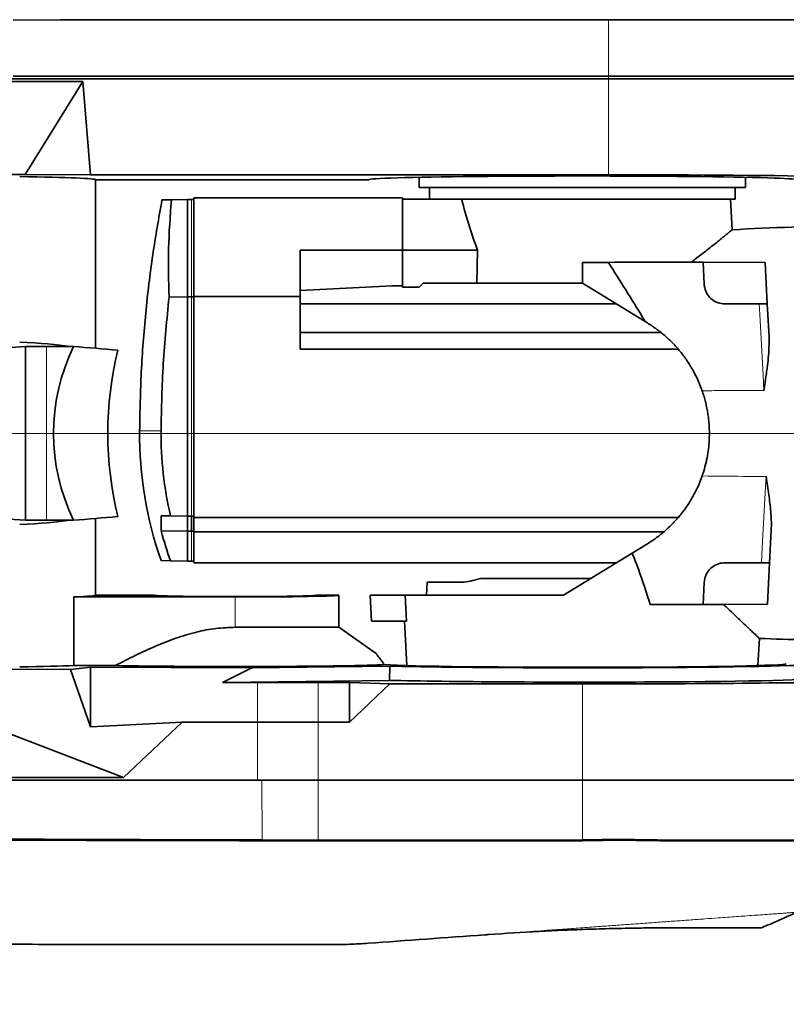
# Model space of a CAD drawing. Header units: millimetres. Extents: x 0 to 14900, y 0 to 10500.
# Tile 44 of 50: x 12322 to 12618, y 5513 to 5894. Entities that reach past the tile are written whole.
import ezdxf

# ---------------------------------------------------------------- set-up
doc = ezdxf.new("R2010")
doc.units = ezdxf.units.MM
doc.header["$LTSCALE"] = 25
doc.styles.add('SLDTEXTSTYLE0', font='TXT', dxfattribs={"width": 0.605})
doc.dimstyles.new('SLDDIMSTYLE2', dxfattribs={"dimtxt": 87.5, "dimasz": 87.5, "dimexe": 0, "dimexo": 0.0625, "dimgap": 21.875, "dimtad": 1, "dimdec": 4, "dimlfac": 25, "dimzin": 12, "dimdsep": 46, "dimtxsty": 'SLDTEXTSTYLE0', "dimsah": 1, "dimcen": 0.09, "dimadec": 1, "dimazin": 3, "dimtfac": 1, "dimtofl": 0, "dimtmove": 0, "dimatfit": 3, "dimfxl": 1, "dimfrac": 2, "dimtolj": 1, "dimtzin": 12, "dimarcsym": 0})

# ---------------------------------------------------------------- blocks, each defined once
blk = doc.blocks.new('_D_6')
at = {"color": 7, "linetype": 'Continuous', "lineweight": 0}
for p, q in [((7972.55, 6237.04), (7775.38, 6271.81)), ((12131.86, 5733.81), (13924.74, 5733.81))]:
    blk.add_line(p, q, dxfattribs=at)
at = {"color": 7, "linetype": 'Continuous', "lineweight": 18}
blk.add_arc((10826.53, 5733.81), 3060.71, 0, 170, dxfattribs=at)
for points in [[(7812.31, 6265.3), (7841.01, 6348.9), (7816.46, 6353.59)], [(13887.24, 5733.81), (13898.49, 5821.48), (13873.49, 5821.12)]]:
    blk.add_solid(points, dxfattribs=at)
at = {"color": 7, "linetype": 'Continuous', "lineweight": 18, "insert": (10991.66, 8905.45), "char_height": 87.5, "attachment_point": 1, "rotation": 354.776, "style": 'SLDTEXTSTYLE0'}
blk.add_mtext('170°', dxfattribs=at)
blk = doc.blocks.new('_D_7')
at = {"color": 7, "linetype": 'Continuous', "lineweight": 0}
for p, q in [((12131.86, 5733.81), (13924.74, 5733.81)), ((7972.55, 5230.58), (7775.38, 5195.81))]:
    blk.add_line(p, q, dxfattribs=at)
at = {"color": 7, "linetype": 'Continuous', "lineweight": 18}
blk.add_arc((10826.53, 5733.81), 3060.71, 190, 0, dxfattribs=at)
for points in [[(13887.24, 5733.81), (13873.49, 5646.5), (13898.49, 5646.14)], [(7812.31, 5202.32), (7816.46, 5114.03), (7841.01, 5118.72)]]:
    blk.add_solid(points, dxfattribs=at)
at = {"color": 7, "linetype": 'Continuous', "lineweight": 18, "insert": (10959.6, 2786.27), "char_height": 87.5, "attachment_point": 1, "rotation": 5, "style": 'SLDTEXTSTYLE0'}
blk.add_mtext('170°', dxfattribs=at)

msp = doc.modelspace()

# ---------------------------------------------------------------- linework, layer by layer
at = {"color": 8, "linetype": 'Continuous', "lineweight": 18}
for p, q in [((12549.0253763, 5893.5166947), (12549.0253763, 5871.8100723)), ((12549.0253763, 5871.8100723), (12549.0253763, 5870.8100723)), ((12549.0253763, 5870.8100723), (12549.0253763, 5833.7301294)), ((12388.0253763, 5786.5055883), (12388.0253763, 5824.1338897)), ((12388.0253763, 5701.8362549), (12388.0253763, 5786.5055883)), ((12332.0777841, 5767.3763397), (12332.0777841, 5700.2438049)), ((12376.3174651, 5734.8100723), (12368.0287096, 5734.8100723)), ((12388.0253763, 5684.4862549), (12388.0253763, 5696.0564816)), ((12404.9253763, 5658.9148457), (12404.9253763, 5670.6118697)), ((12413.6147617, 5622.3100723), (12413.6147617, 5637.5626802)), ((12437.0253763, 5622.3100723), (12437.0253763, 5637.5273081)), ((12539.0253763, 5599.8100723), (12539.0253763, 5637.0060037)), ((12413.6147617, 5599.8100723), (12413.6147617, 5622.3100723)), ((12437.0253763, 5599.8100723), (12437.0253763, 5622.3100723)), ((12415.4089488, 5576.7324426), (12415.2088166, 5599.8100723)), ((12437.0253763, 5576.6905554), (12437.0253763, 5599.8100723)), ((12539.0253763, 5576.7304752), (12539.0253763, 5599.8100723)), ((12415.5013198, 5576.3246584), (12415.4063084, 5576.7324276)), ((12437.0253763, 5576.2952906), (12437.028898, 5576.6905247)), ((12539.0134942, 5576.7301192), (12539.0253763, 5576.3344535))]:
    msp.add_line(p, q, dxfattribs=at)
at = {"color": 7, "linetype": 'Continuous', "lineweight": 35}
for p, q in [((12549.0253763, 5870.8100723), (12313.7621041, 5870.8100723)), ((12313.7621041, 5869.8100723), (12346.0629562, 5869.8100723)), ((12549.0253763, 5871.8100723), (12319.2568776, 5871.8100723)), ((12323.9083538, 5833.8233041), (12346.0629562, 5869.8100723)), ((12346.0629562, 5869.8100723), (12349.0253763, 5833.7301294)), ((12658.9904555, 5871.8100723), (12549.0253763, 5871.8100723)), ((12659.0253763, 5870.8100723), (12549.0253763, 5870.8100723)), ((12294.7297245, 5833.8233041), (12323.9083538, 5833.8233041)), ((12349.0253763, 5833.7301294), (12323.9083538, 5833.8233041)), ((12549.0253763, 5833.7301294), (12349.0253763, 5833.7301294)), ((12351.0253763, 5766.6787193), (12351.0253763, 5831.8100723)), ((12351.0253763, 5831.8100723), (12456.5253763, 5831.8100723)), ((12476.0253763, 5832.7398311), (12476.0253763, 5828.8100723)), ((12602.0253763, 5828.8100723), (12602.0253763, 5832.7398311)), ((12602.0253763, 5828.8100723), (12476.0253763, 5828.8100723)), ((12480.0253763, 5828.8100723), (12480.0253763, 5824.3100723)), ((12598.0253763, 5824.3100723), (12598.0253763, 5828.8100723)), ((12380.2925163, 5824.0512773), (12386.5253763, 5824.1600723)), ((12386.5253763, 5786.5111536), (12386.5253763, 5824.1600723)), ((12386.5253763, 5824.1600723), (12388.0253763, 5824.1338897)), ((12389.0253763, 5824.1338897), (12388.0253763, 5824.1338897)), ((12389.0253763, 5786.6274472), (12389.0253763, 5824.8100723)), ((12469.5253763, 5824.8100723), (12389.0253763, 5824.8100723)), ((12469.5253763, 5804.5957413), (12469.5253763, 5824.8100723)), ((12490.1566872, 5824.3100723), (12469.5253763, 5824.3100723)), ((12598.0253763, 5824.3100723), (12490.1566872, 5824.3100723)), ((12596.8301644, 5812.4538006), (12596.2088035, 5824.3100723)), ((12430.0253763, 5804.5957413), (12430.0253763, 5786.6274472)), ((12469.5253763, 5804.5957413), (12430.0253763, 5804.5957413)), ((12498.5358032, 5804.6103907), (12469.5253763, 5804.6103907)), ((12469.5253763, 5801.3506407), (12469.5253763, 5804.5957413)), ((12498.5358032, 5804.6103907), (12498.2652108, 5791.8100723)), ((12469.5253763, 5790.3100723), (12469.5253763, 5801.3506407)), ((12539.0253763, 5791.8100723), (12539.099181, 5799.8106682)), ((12539.099181, 5799.8106682), (12549.0320856, 5799.8799406)), ((12586.03634, 5791.3913847), (12585.5878529, 5799.9490282)), ((12585.5878529, 5799.9490282), (12609.5650735, 5799.836582)), ((12609.5650735, 5799.836582), (12610.4049873, 5783.8100723)), ((12430.0253763, 5788.9495961), (12465.5253763, 5790.8100723)), ((12469.5253763, 5790.8100723), (12465.5253763, 5790.8100723)), ((12469.5253763, 5790.3100723), (12476.0253763, 5790.3100723)), ((12477.5253763, 5791.8100723), (12476.0253763, 5790.3100723)), ((12498.2652108, 5791.8100723), (12477.5253763, 5791.8100723)), ((12539.0253763, 5791.8100723), (12498.2652108, 5791.8100723)), ((12539.0253763, 5791.8100723), (12563.2583508, 5776.9876751)), ((12379.4116127, 5786.4847602), (12386.5253763, 5786.5111536)), ((12386.5253763, 5701.8100723), (12386.5253763, 5786.5111536)), ((12386.5253763, 5786.5111536), (12388.0253763, 5786.5055883)), ((12389.0253763, 5786.5055883), (12388.0253763, 5786.5055883)), ((12430.0253763, 5786.6274472), (12389.0253763, 5786.6274472)), ((12389.0253763, 5701.3100723), (12389.0253763, 5786.6274472)), ((12430.0253763, 5786.6274472), (12430.0253763, 5766.3100723)), ((12552.1044885, 5783.8100723), (12430.0253763, 5783.8100723)), ((12607.2994948, 5783.8100723), (12594.0253763, 5783.8100723)), ((12610.4049873, 5783.8100723), (12611.0691825, 5771.1364729)), ((12563.2583508, 5776.9876751), (12564.1149926, 5776.4636996)), ((12569.2379829, 5772.8100723), (12430.0253763, 5772.8100723)), ((12324.0270817, 5767.3763397), (12310.0862884, 5766.4672912)), ((12324.0270817, 5700.2438049), (12324.0270817, 5767.3763397)), ((12332.0777841, 5767.3763397), (12324.0270817, 5767.3763397)), ((12342.5270064, 5767.3763397), (12332.0777841, 5767.3763397)), ((12575.9644591, 5766.3100723), (12430.0253763, 5766.3100723)), ((12376.3663708, 5701.9873984), (12376.3663708, 5696.1266066)), ((12379.9704345, 5701.9244892), (12376.3663708, 5701.9873984)), ((12379.9704345, 5701.9244892), (12386.5253763, 5701.8100723)), ((12386.5253763, 5701.8100723), (12388.0253763, 5701.8362549)), ((12386.5253763, 5696.0443471), (12386.5253763, 5701.8100723)), ((12389.0253763, 5701.8362549), (12388.0253763, 5701.8362549)), ((12388.0253763, 5696.0564816), (12388.0253763, 5701.8362549)), ((12324.0270817, 5700.2438049), (12310.0862884, 5701.1528535)), ((12332.0777841, 5700.2438049), (12324.0270817, 5700.2438049)), ((12342.5270064, 5700.2438049), (12332.0777841, 5700.2438049)), ((12351.0253763, 5671.3100723), (12351.0253763, 5700.9414253)), ((12575.9642859, 5701.3100723), (12389.0253763, 5701.3100723)), ((12389.0253763, 5695.8133619), (12389.0253763, 5701.3100723)), ((12376.3663708, 5696.1266066), (12386.5253763, 5696.0443471)), ((12386.5253763, 5696.0443471), (12388.0253763, 5696.0564816)), ((12386.5253763, 5684.4600723), (12386.5253763, 5696.0443471)), ((12389.0253763, 5696.0564816), (12388.0253763, 5696.0564816)), ((12570.4916921, 5695.8133619), (12389.0253763, 5695.8133619)), ((12389.0253763, 5683.8100723), (12389.0253763, 5695.8133619)), ((12611.9346981, 5696.4827483), (12611.2705513, 5683.8100723)), ((12558.2208804, 5687.5512387), (12564.1149926, 5691.156445)), ((12558.2208804, 5687.5512387), (12531.6683757, 5671.3100723)), ((12379.9704345, 5684.5744892), (12376.3139152, 5684.638314)), ((12379.9704345, 5684.5744892), (12386.5253763, 5684.4600723)), ((12386.5253763, 5684.4600723), (12388.0253763, 5684.4862549)), ((12389.0253763, 5684.4862549), (12388.0253763, 5684.4862549)), ((12389.0253763, 5683.8100723), (12552.1044885, 5683.8100723)), ((12594.0253763, 5683.8100723), (12608.1683169, 5683.8100723)), ((12611.2705513, 5683.8100723), (12610.4309724, 5667.7899533)), ((12479.0515802, 5676.3100723), (12478.7895413, 5671.3100723)), ((12492.2214638, 5676.3100723), (12479.0515802, 5676.3100723)), ((12499.6111344, 5677.8100723), (12542.2951543, 5677.8100723)), ((12585.5878529, 5667.6711165), (12586.03634, 5676.22876)), ((12342.6768902, 5670.6118697), (12342.6768902, 5644.1118697)), ((12342.6768902, 5670.6118697), (12404.9253763, 5670.6118697)), ((12373.3894779, 5671.3100723), (12351.0253763, 5671.3100723)), ((12444.9253763, 5671.3100723), (12436.4612747, 5671.3100723)), ((12444.9253763, 5658.9148457), (12444.9253763, 5671.3100723)), ((12457.5494541, 5661.3100723), (12457.0253763, 5671.3100723)), ((12457.0253763, 5671.3100723), (12470.5749263, 5671.3100723)), ((12471.0295136, 5661.3100723), (12470.5749263, 5671.3100723)), ((12470.5749263, 5671.3100723), (12531.6683757, 5671.3100723)), ((12610.4309724, 5667.7899533), (12585.5878529, 5667.6711165)), ((12610.4309724, 5667.7899533), (12593.5522817, 5667.6946453)), ((12193.5157049, 5665.713621), (12361.8748398, 5600.8100723)), ((12457.5494541, 5661.3100723), (12471.0295136, 5661.3100723)), ((12470.3724051, 5661.3100723), (12471.2734388, 5644.1173263)), ((12404.9253763, 5658.9148457), (12444.9253763, 5658.9148457)), ((12459.3841876, 5648.790677), (12444.9253763, 5658.9148457)), ((12606.7773138, 5644.1173263), (12607.3290356, 5654.6448051)), ((12341.3683888, 5642.6323688), (12271.9502551, 5642.7067985)), ((12341.3683888, 5642.6323688), (12349.0253763, 5643.4543355)), ((12349.0253763, 5620.4861495), (12341.3683888, 5642.6323688)), ((12342.6768902, 5644.1118697), (12358.6846757, 5644.1118697)), ((12349.0253763, 5620.4861495), (12349.0253763, 5643.4543355)), ((12411.3638371, 5643.26463), (12349.0253763, 5643.4543355)), ((12411.3638371, 5643.26463), (12399.9764678, 5637.6041836)), ((12464.7098585, 5643.919093), (12411.3638371, 5643.26463)), ((12464.7098585, 5643.919093), (12464.4677892, 5638.3953802)), ((12399.9764678, 5637.6041836), (12464.4677892, 5638.3953802)), ((12399.9764678, 5637.6041836), (12413.6147617, 5637.5626802)), ((12437.0253763, 5637.5273081), (12449.0253763, 5637.5273081)), ((12449.0253763, 5637.5273081), (12464.6304014, 5637.0060037)), ((12449.0253763, 5622.3100723), (12449.0253763, 5637.5273081)), ((12449.0253763, 5622.3100723), (12464.6304014, 5637.0060037)), ((12464.6304014, 5637.0060037), (12539.0253763, 5637.0060037)), ((12349.0253763, 5620.4861495), (12384.4505084, 5622.3100723)), ((12384.4505084, 5622.3100723), (12361.8748398, 5600.8100723)), ((12384.4505084, 5622.3100723), (12413.6147617, 5622.3100723)), ((12437.0253763, 5622.3100723), (12449.0253763, 5622.3100723)), ((12361.8748398, 5600.8100723), (12197.6522672, 5600.8100723)), ((12413.6147617, 5599.8100723), (12197.6522672, 5599.8100723)), ((12437.0253763, 5599.8100723), (12413.6147617, 5599.8100723)), ((12539.0253763, 5599.8100723), (12437.0253763, 5599.8100723)), ((12671.0253763, 5599.8100723), (12539.0253763, 5599.8100723)), ((12415.4063084, 5576.7324276), (12415.4089488, 5576.7324426)), ((12437.0253763, 5576.6905554), (12437.028898, 5576.6905247)), ((12539.0134942, 5576.7301192), (12539.0253763, 5576.7304752)), ((12348.7053899, 5536.3100723), (12332.0059529, 5536.3100723)), ((12451.0253763, 5536.5215462), (12451.0253763, 5536.5226912))]:
    msp.add_line(p, q, dxfattribs=at)
at = {"color": 7, "linetype": 'Continuous', "lineweight": 35, "flags": 128}
msp.add_lwpolyline([(12549.0253763, 5893.5166947), (12392.2889751, 5893.5166947), (12355.7729263, 5893.5166947), (12337.5149019, 5893.5166947), (12319.2568776, 5893.5024031)], dxfattribs=at)
at = {"color": 8, "linetype": 'Continuous', "lineweight": 18, "flags": 128}
for points in [[(12609.0566066, 5750.4081127), (12608.7484258, 5756.2665006), (12607.5157158, 5779.6998028), (12607.2994948, 5783.8100723)], [(12608.1683169, 5683.8100723), (12608.4764952, 5689.6684133), (12609.7092215, 5713.1020263), (12609.9257019, 5717.2172283)]]:
    msp.add_lwpolyline(points, dxfattribs=at)
at = {"color": 7, "linetype": 'Continuous', "lineweight": 18}
msp.add_arc((10826.5253734, 5733.8100723), 2848, 190, 170, dxfattribs=at)
at = {"color": 7, "linetype": 'Continuous', "lineweight": 35}
for centre, radius, start, end in [((12643.0253763, 5013.8100723), 800, 90, 93.3124775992), ((12518.0253763, 5733.8100723), 150, 179.618025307, 199.136009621), ((12517.1661262, 5733.8100283), 140.8522113, 179.593199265, 193.083796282), ((12517.4656084, 5733.8089017), 146.0443433, 194.952581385, 199.70148217), ((12643.0253763, 6453.8100723), 800, 267.4392982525, 270)]:
    msp.add_arc(centre, radius, start, end, dxfattribs=at)
for centre, major_axis, ratio, start_param, end_param in [((12251.0253763, 5831.8100723), (100, 0), 0.0174550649, 0, 0.7853981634), ((12539.0253763, 5831.8100723), (82.5, 0), 0.0174550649, 0, 3.1415926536), ((12549.0253763, 5831.8100723), (110, 0), 0.0174550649, 0.6628351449, 1.5707963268), ((12539.0253763, 5884.2728657), (0, 121.377872), 0.4421334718, 2.0875007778, 2.2867244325), ((12251.0253763, 5757.7150067), (99.9982262, 5.8381159), 0.1020206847, 0.4450454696, 0.7794420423), ((12468.2997629, 5733.8100723), (133.5192418, 0), 0.7489557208, 2.7992840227, 3.4839012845), ((12892.9855735, 5733.8100723), (1272.2415008, -99.454477), 0.0081989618, 4.2655796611, 4.2804523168), ((12428.9195303, 5733.8100723), (0, 100), 0.7316044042, 1.2433603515, 1.8982323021), ((12251.0253763, 5709.9051379), (99.9982262, -5.8381159), 0.1020206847, 5.5037432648, 5.8381398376), ((12892.9855735, 5733.8100723), (1272.2415008, 99.454477), 0.0081989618, 2.0027329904, 2.0176056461), ((12251.0253763, 5671.3100723), (100, 0), 0.0174550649, 5.8716684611, 6.2831853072), ((12404.9253763, 5671.3126469), (31.5362433, 0), 0.0174552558, 3.1462697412, 6.2785082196), ((12404.9253763, 5671.3100723), (40, 0), 0.0174550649, 4.7123889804, 6.2831853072), ((12539.0253763, 5644.8164979), (78.7066322, 0), 0.0174552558, 3.3842506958, 6.2785082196), ((12539.0253763, 5644.8052372), (90.0004263, 0), 0.0174551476, 3.7409043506, 6.2862631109), ((12251.0253763, 5644.8100723), (100, 0), 0.0174550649, 5.4977871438, 5.8716684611), ((12404.9253763, 5644.7838859), (60.1624001, 0), 0.017460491, 3.8357422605, 5.9960476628), ((12539.0253763, 5639.3051851), (90.9702293, 0), 0.0174551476, 3.7517074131, 6.2862631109), ((12539.0253763, 5639.3100723), (132, 0), 0.0174550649, 4.7123889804, 5.6846163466)]:
    msp.add_ellipse(centre, major_axis=major_axis, ratio=ratio, start_param=start_param, end_param=end_param, dxfattribs=at)
for points, knots in [([(12658.1482692, 5893.6063805), (12658.1427531, 5893.6063491), (12658.1293179, 5893.6062727), (12657.1983202, 5893.6055957), (12655.5062308, 5893.6044198), (12653.0502178, 5893.6014782), (12649.8335733, 5893.5993811), (12646.2178919, 5893.5952562), (12642.4408798, 5893.5923142), (12638.5965459, 5893.5890952), (12634.2303206, 5893.5846054), (12629.1820902, 5893.580697), (12623.350874, 5893.5755813), (12616.6638222, 5893.5694916), (12609.234661, 5893.5640458), (12601.2957868, 5893.5565501), (12592.9980907, 5893.550692), (12584.4180053, 5893.5432465), (12575.6321188, 5893.5367614), (12566.5614872, 5893.5298372), (12557.656501, 5893.5225976), (12551.7782653, 5893.5185774), (12549.0253763, 5893.5166947)], [0, 0, 0, 0, 0.03807512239, 0.09273672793, 0.14566912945, 0.19897172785, 0.25284772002, 0.30750911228, 0.34722681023, 0.38710007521, 0.43075984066, 0.47462655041, 0.52230732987, 0.57524024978, 0.6285434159, 0.68241997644, 0.73708202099, 0.79001408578, 0.84331636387, 0.89719202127, 0.95185307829, 1, 1, 1, 1]), ([(12376.6779979, 5823.9885765), (12375.4282188, 5816.9347605), (12372.8556892, 5802.4152748), (12370.2536994, 5780.2337134), (12368.4755681, 5757.5517214), (12368.1776625, 5742.390622), (12368.0287096, 5734.8100723)], [0, 0, 0, 0, 0.2395116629, 0.4930077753, 0.7465038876, 1, 1, 1, 1]), ([(12380.2925163, 5824.0512773), (12379.4859371, 5824.0371984), (12377.8649035, 5824.0089032), (12376.9419788, 5823.9927935), (12376.6391835, 5823.9875082), (12376.6718825, 5823.9880789), (12376.6801119, 5823.9882226)], [0, 0, 0, 0, 0.3717444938, 0.7471186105, 0.9363569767, 1, 1, 1, 1]), ([(12379.4116127, 5786.4847602), (12379.2468511, 5792.7381259), (12378.9167169, 5805.2680505), (12379.8333509, 5817.7824802), (12380.2925163, 5824.0512773)], [0, 0, 0, 0, 0.4990744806, 1, 1, 1, 1]), ([(12581.1090523, 5799.9562105), (12581.826657, 5800.505831), (12583.2639044, 5801.6066332), (12585.464193, 5803.3205627), (12587.6995013, 5805.0818448), (12589.8983836, 5806.8356056), (12591.86238, 5808.4171817), (12593.5342474, 5809.7743068), (12594.8853653, 5810.8777485), (12595.9150731, 5811.7225626), (12596.5731121, 5812.2641341), (12596.8499278, 5812.4923593), (12596.8091563, 5812.4587502), (12596.8013012, 5812.4522751)], [0, 0, 0, 0, 0.0779847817, 0.1561910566, 0.2564799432, 0.3573408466, 0.4601822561, 0.5637997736, 0.664125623, 0.7653317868, 0.8695361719, 0.9748648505, 1, 1, 1, 1]), ([(12549.0320856, 5799.8799406), (12555.8443392, 5799.9123991), (12568.0106038, 5799.9703679), (12580.2164314, 5799.9555494), (12585.5878529, 5799.9490282)], [0, 0, 0, 0, 0.5599297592, 1, 1, 1, 1]), ([(12549.0320856, 5799.8799406), (12553.5327714, 5792.7737882), (12558.3377463, 5785.1871924), (12562.9652975, 5777.4760085), (12563.2583508, 5776.9876751)], [0, 0, 0, 0, 0.9366720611, 1, 1, 1, 1]), ([(12594.0253763, 5783.8100723), (12593.1330712, 5783.8975134), (12591.3490738, 5784.0723355), (12588.9771168, 5785.4229778), (12587.1596989, 5787.4209832), (12586.2319852, 5789.5479218), (12586.0862444, 5790.9211611), (12586.03634, 5791.3913847)], [0, 0, 0, 0, 0.2174157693, 0.4346822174, 0.6557893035, 0.8821356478, 1, 1, 1, 1]), ([(12379.4116127, 5786.4847602), (12378.5546349, 5777.904909), (12376.838268, 5760.7210662), (12376.4912286, 5743.4551555), (12376.3174651, 5734.8100723)], [0, 0, 0, 0, 0.4992975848, 1, 1, 1, 1]), ([(12607.2994948, 5783.8100723), (12607.6304976, 5783.8100723), (12608.2925049, 5783.8100723), (12609.1944135, 5783.8100723), (12609.8962067, 5783.8100723), (12610.3299, 5783.8100723), (12610.3811426, 5783.8100723), (12610.4049873, 5783.8100723)], [0, 0, 0, 0, 0.2038572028, 0.4077153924, 0.6119591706, 0.8194325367, 1, 1, 1, 1]), ([(12585.242964, 5750.2569385), (12584.7525824, 5751.5619397), (12583.7718193, 5754.1719413), (12581.8761109, 5757.9495559), (12579.6680672, 5761.5970947), (12577.1318073, 5765.063745), (12574.3146018, 5768.2955659), (12571.2037842, 5771.2942788), (12567.8212317, 5774.0639978), (12565.3504024, 5775.6638011), (12564.1149926, 5776.4636996)], [0, 0, 0, 0, 0.1220096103, 0.2440191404, 0.3694407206, 0.4948618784, 0.6193063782, 0.7437502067, 0.8718756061, 1, 1, 1, 1]), ([(12611.0691825, 5771.1364729), (12611.0775109, 5769.3443998), (12611.0969862, 5765.1537427), (12610.4342553, 5759.9180727), (12609.8879747, 5755.9402832), (12609.6232724, 5754.112652), (12609.4431178, 5752.8835831), (12609.3216726, 5752.0597649), (12609.2402532, 5751.5088641), (12609.1856831, 5751.1410368), (12609.1489934, 5750.8956904), (12609.1241419, 5750.732137), (12609.107091, 5750.6231472), (12609.0951639, 5750.5505348), (12609.0866047, 5750.5021647), (12609.0802753, 5750.4699442), (12609.0754471, 5750.4484782), (12609.0716511, 5750.4341742), (12609.068587, 5750.4246383), (12609.065885, 5750.4178936), (12609.0634263, 5750.4131904), (12609.0610412, 5750.410146), (12609.059062, 5750.408668), (12609.0576312, 5750.4081549), (12609.0568467, 5750.4081211), (12609.0566065, 5750.4081108)], [0, 0, 0, 0, 0.2705758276, 0.6327255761, 0.7543439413, 0.8359056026, 0.8904743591, 0.9269261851, 0.9512481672, 0.9674640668, 0.9782716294, 0.9854742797, 0.9902752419, 0.9934766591, 0.9956131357, 0.9970409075, 0.9979972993, 0.9986403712, 0.9990753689, 0.9993723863, 0.9996361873, 0.9997997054, 0.9998942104, 0.9999676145, 1, 1, 1, 1]), ([(12585.242964, 5750.2569385), (12585.445621, 5749.6538145), (12585.858737, 5748.4243474), (12586.3941992, 5746.5262425), (12586.8676482, 5744.5718449), (12587.2635518, 5742.5837467), (12587.5835551, 5740.5496175), (12587.8220868, 5738.4759456), (12587.9751952, 5736.3634623), (12588.0387883, 5734.2344892), (12588.005631, 5731.656128), (12587.7970106, 5728.6347404), (12587.3164168, 5725.1778648), (12586.5887388, 5721.7432369), (12585.8496789, 5719.1430983), (12585.3581486, 5717.701118), (12585.242964, 5717.3632061)], [0, 0, 0, 0, 0.0578137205, 0.1178531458, 0.1780244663, 0.2386090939, 0.2993379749, 0.3617578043, 0.4243422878, 0.4874347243, 0.5507003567, 0.6530553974, 0.7561435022, 0.8614720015, 0.967537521, 1, 1, 1, 1]), ([(12564.1149926, 5691.156445), (12565.3068153, 5691.9265648), (12567.6904692, 5693.4668097), (12571.0285522, 5696.1726795), (12574.1625564, 5699.1614409), (12577.0132584, 5702.4084746), (12579.5457249, 5705.8449104), (12581.7688072, 5709.4748505), (12583.7151698, 5713.308243), (12584.7336991, 5716.0115514), (12585.242964, 5717.3632061)], [0, 0, 0, 0, 0.1235337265, 0.2470683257, 0.3742118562, 0.5013561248, 0.6242696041, 0.74718348, 0.8735916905, 1, 1, 1, 1]), ([(12609.9257019, 5717.2172283), (12609.9261919, 5717.2171771), (12609.9272902, 5717.2170624), (12609.9291857, 5717.2158765), (12609.9333148, 5717.2110437), (12609.941572, 5717.188267), (12609.9602115, 5717.0959069), (12610.0173748, 5716.7220242), (12610.2378005, 5715.2323141), (12610.7803901, 5711.5445594), (12611.5474346, 5705.9660634), (12612.0300625, 5700.5686742), (12611.9578866, 5697.4762686), (12611.9346981, 5696.4827483)], [0, 0, 0, 0, 0.0000657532, 0.0001473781, 0.0002935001, 0.0009242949, 0.0034105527, 0.0133161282, 0.0529227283, 0.2113830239, 0.53041753, 0.8491337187, 1, 1, 1, 1]), ([(12558.2208804, 5687.5512387), (12558.6064837, 5686.575172), (12560.7211528, 5681.2223702), (12563.0125479, 5674.5824469), (12564.7807496, 5668.8866054), (12565.1572502, 5667.6737979)], [0, 0, 0, 0, 0.1493175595, 0.8188653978, 1, 1, 1, 1]), ([(12586.03634, 5676.22876), (12586.1771775, 5677.1433772), (12586.4588564, 5678.9726365), (12588.0258259, 5681.3308766), (12590.2313672, 5683.0306233), (12592.3790996, 5683.7411045), (12593.6602605, 5683.7947764), (12594.0253763, 5683.8100723)], [0, 0, 0, 0, 0.2291147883, 0.4582358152, 0.6866322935, 0.9106939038, 1, 1, 1, 1]), ([(12611.2705513, 5683.8100723), (12611.2368479, 5683.8100723), (12611.1694204, 5683.8100723), (12610.6394337, 5683.8100723), (12609.863074, 5683.8100723), (12608.9906291, 5683.8100723), (12608.41222, 5683.8100723), (12608.1683169, 5683.8100723)], [0, 0, 0, 0, 0.2151300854, 0.4303924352, 0.6421551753, 0.8491042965, 1, 1, 1, 1]), ([(12499.6111344, 5677.8100723), (12498.3214554, 5677.3928675), (12495.7103643, 5676.5481923), (12493.3938151, 5676.3900861), (12492.2214638, 5676.3100723)], [0, 0, 0, 0, 0.4939234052, 1, 1, 1, 1]), ([(12565.1572502, 5667.6737979), (12566.9097531, 5667.6702666), (12570.4147585, 5667.6632039), (12575.4556878, 5667.6602786), (12580.2992142, 5667.662271), (12584.9960351, 5667.6691824), (12589.4920228, 5667.6801073), (12592.1949866, 5667.6897854), (12593.5522817, 5667.6946453)], [0, 0, 0, 0, 0.159051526, 0.3181030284, 0.4817748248, 0.6454465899, 0.8219607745, 1, 1, 1, 1]), ([(12565.1572502, 5667.6737979), (12568.9676685, 5667.6671939), (12575.7725474, 5667.6554001), (12582.5885134, 5667.6663139), (12585.5878529, 5667.6711165)], [0, 0, 0, 0, 0.5599538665, 1, 1, 1, 1]), ([(12607.2847607, 5654.6471255), (12607.2925527, 5654.6397234), (12607.3157242, 5654.6177113), (12606.9984061, 5654.9191516), (12606.402079, 5655.4856491), (12605.5616254, 5656.2840777), (12604.4713031, 5657.3199101), (12603.1239901, 5658.5999332), (12601.533714, 5660.1108424), (12599.7056022, 5661.8477872), (12597.6638476, 5663.7877964), (12595.6021825, 5665.7467883), (12594.1770356, 5667.1009916), (12593.5522817, 5667.6946453)], [0, 0, 0, 0, 0.05294100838, 0.15743552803, 0.24881485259, 0.34079957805, 0.4345871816, 0.52894937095, 0.62602397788, 0.72362800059, 0.822732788, 0.92228985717, 1, 1, 1, 1]), ([(12404.9253763, 5658.9148457), (12402.4413169, 5658.8198318), (12397.4352479, 5658.6283525), (12389.7472073, 5657.0972854), (12381.9451439, 5654.7495363), (12374.0548374, 5651.625617), (12366.2985577, 5648.0675822), (12361.2228055, 5645.4305284), (12358.6846757, 5644.1118697)], [0, 0, 0, 0, 0.1519112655, 0.30614335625, 0.47801609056, 0.65001782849, 0.82499142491, 1, 1, 1, 1]), ([(12459.3834077, 5648.7895632), (12459.3958447, 5648.7680937), (12459.4179178, 5648.7299898), (12459.5497323, 5648.5035646), (12459.6405144, 5648.3488347), (12459.6632568, 5648.3100723)], [0, 0, 0, 0, 0.4916949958, 0.8726612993, 1, 1, 1, 1]), ([(12459.6632568, 5648.3100723), (12459.9994223, 5647.8595588), (12460.6810175, 5646.9461166), (12461.970918, 5645.3136917), (12462.6246342, 5644.4863855)], [0, 0, 0, 0, 0.4932041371, 1, 1, 1, 1]), ([(12437.0253763, 5637.5273081), (12433.1163802, 5637.5287808), (12425.2691004, 5637.5317372), (12417.5091952, 5637.5523402), (12413.6147617, 5637.5626802)], [0, 0, 0, 0, 0.4981338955, 1, 1, 1, 1]), ([(12437.0253763, 5622.3100723), (12433.1168613, 5622.3100723), (12425.2725175, 5622.3100723), (12417.5096904, 5622.3100723), (12413.6147617, 5622.3100723)], [0, 0, 0, 0, 0.4982589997, 1, 1, 1, 1]), ([(12197.936667, 5577.4751658), (12204.5180193, 5577.5003887), (12217.6799409, 5577.5508315), (12237.4237104, 5577.372125), (12276.9073679, 5577.238953), (12323.0227539, 5577.0165524), (12369.1634781, 5576.8483123), (12395.5878873, 5576.7923869), (12408.8001685, 5576.752414), (12415.4063084, 5576.7324276)], [0, 0, 0, 0, 0.09079467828, 0.18157855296, 0.2723574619, 0.63547232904, 0.81773611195, 0.90886806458, 1, 1, 1, 1]), ([(12415.4089488, 5576.7324426), (12418.9800334, 5576.7140219), (12424.3478867, 5576.686333), (12431.5764484, 5576.7073226), (12435.2080154, 5576.6961477), (12437.0253763, 5576.6905554)], [0, 0, 0, 0, 0.4982158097, 0.7488899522, 1, 1, 1, 1]), ([(12437.028898, 5576.6905247), (12443.699135, 5576.6915978), (12457.0393589, 5576.6937438), (12477.04958, 5576.7002783), (12497.3818324, 5576.6624676), (12514.540914, 5576.7771035), (12528.5254806, 5576.5795866), (12535.5177028, 5576.6799448), (12539.0134942, 5576.7301192)], [0, 0, 0, 0, 0.1962116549, 0.3924159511, 0.58862009, 0.7943064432, 0.8971626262, 1, 1, 1, 1]), ([(12539.0253763, 5576.7304752), (12542.3884339, 5576.8016116), (12549.1370602, 5576.9443603), (12559.2083338, 5576.8782541), (12569.1912946, 5576.6971588), (12579.0347353, 5576.6150391), (12588.7000013, 5576.6938342), (12598.2464307, 5576.6963981), (12607.5898711, 5576.6750072), (12616.5971013, 5576.6806084), (12625.0838516, 5576.6820877), (12633.0289678, 5576.6755636), (12640.3982761, 5576.6770848), (12647.0180031, 5576.6801852), (12652.8246582, 5576.6733035), (12657.824571, 5576.6735213), (12662.0373176, 5576.6732879), (12665.3436844, 5576.6722045), (12667.7568038, 5576.6731457), (12669.1724135, 5576.6707706), (12669.7774778, 5576.6718038), (12669.6236959, 5576.671964), (12669.6083282, 5576.67198)], [0, 0, 0, 0, 0.049176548, 0.0986822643, 0.1481207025, 0.1978587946, 0.2479832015, 0.2984215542, 0.3512235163, 0.404392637, 0.457122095, 0.5102177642, 0.5644676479, 0.6191162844, 0.6718508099, 0.7249513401, 0.7792063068, 0.8338602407, 0.8866027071, 0.9397114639, 0.9939752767, 1, 1, 1, 1]), ([(12608.095551, 5542.843922), (12609.2662178, 5543.3153812), (12613.9336204, 5545.1950706), (12618.4959343, 5547.3199209), (12621.9139396, 5548.9118213)], [0, 0, 0, 0, 0.2508176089, 1, 1, 1, 1]), ([(12349.0253763, 5536.3100723), (12335.6824144, 5536.369742), (12308.996428, 5536.4890816), (12272.6782093, 5537.3910758), (12244.8937, 5538.4910043), (12228.0426051, 5539.362528), (12218.4154862, 5539.9244083), (12212.1171475, 5540.322072), (12206.7343016, 5540.6842854), (12202.2866335, 5540.9983623), (12197.8589342, 5541.3265271), (12193.5538583, 5541.6614421), (12189.4132293, 5541.9990267), (12185.4622693, 5542.3360589), (12181.6674322, 5542.674432), (12178.1028485, 5543.0063056), (12174.7919138, 5543.3274506), (12171.7528056, 5543.6337587), (12168.9767936, 5543.9238822), (12166.5305716, 5544.1882879), (12164.435924, 5544.4214726), (12162.6889376, 5544.6209511), (12161.2843986, 5544.7847988), (12160.2479313, 5544.9077987), (12159.6270764, 5544.9823103), (12159.3574999, 5545.0148663), (12159.4142029, 5545.008025), (12159.4244199, 5545.0067923)], [0, 0, 0, 0, 0.1811701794, 0.3623412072, 0.4932469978, 0.5587143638, 0.5914486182, 0.6241908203, 0.6443954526, 0.6647555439, 0.6855621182, 0.7065155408, 0.7267969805, 0.7472186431, 0.7678577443, 0.7887930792, 0.8091647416, 0.8296787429, 0.8506410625, 0.8717575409, 0.8920978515, 0.9125794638, 0.9335046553, 0.9545823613, 0.9749650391, 0.9954891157, 1, 1, 1, 1]), ([(12502.7612729, 5540.2000804), (12509.2157719, 5540.63277), (12518.9119852, 5541.282774), (12531.9218277, 5541.8978953), (12540.1574893, 5542.2139813), (12546.7996787, 5542.4174954), (12551.8614416, 5542.5474914), (12556.9059977, 5542.6512398), (12562.5337742, 5542.7384246), (12568.6661887, 5542.7990363), (12572.8544413, 5542.8063761), (12574.9635704, 5542.8100723)], [0, 0, 0, 0, 0.2645715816, 0.3974502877, 0.5301994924, 0.5979061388, 0.6655840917, 0.7352966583, 0.8050227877, 0.9018129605, 1, 1, 1, 1]), ([(12574.9635704, 5542.8100723), (12576.5981937, 5542.8100723), (12579.8788085, 5542.8100723), (12584.4194568, 5542.8100723), (12588.6491248, 5542.8100723), (12592.5372946, 5542.8100723), (12596.0856285, 5542.8100723), (12599.2100353, 5542.8100723), (12601.875688, 5542.8100723), (12604.0938112, 5542.8100723), (12605.8641025, 5542.8100723), (12607.1519675, 5542.8100723), (12607.8892391, 5542.8100723), (12608.1973257, 5542.8100723), (12608.116184, 5542.8100723), (12608.1093579, 5542.8100723)], [0, 0, 0, 0, 0.0822602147, 0.1650925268, 0.2465470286, 0.3285694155, 0.4123692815, 0.4967797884, 0.5783085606, 0.6604024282, 0.744277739, 0.8287713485, 0.9103312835, 0.9924565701, 1, 1, 1, 1]), ([(12456.2361714, 5536.8320707), (12471.2552994, 5537.919324), (12486.7510522, 5539.0410807), (12502.2835188, 5540.1654952), (12502.7612729, 5540.2000804)], [0, 0, 0, 0, 0.9692415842, 1, 1, 1, 1]), ([(12349.0253763, 5536.3100723), (12375.7100656, 5536.3100723), (12406.6333615, 5536.3100723), (12437.5570512, 5536.3100723), (12441.7957118, 5536.3100723)], [0, 0, 0, 0, 0.8629316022, 1, 1, 1, 1]), ([(12441.7957118, 5536.3100723), (12444.2089807, 5536.3322322), (12449.0621839, 5536.3767967), (12453.8360989, 5536.6797578), (12456.2361714, 5536.8320707)], [0, 0, 0, 0, 0.4972527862, 1, 1, 1, 1])]:
    msp.add_open_spline(points, degree=3, knots=knots, dxfattribs=at)
at = {"color": 8, "linetype": 'Continuous', "lineweight": 18}
for points, knots in [([(12609.0566065, 5750.408112), (12607.0689714, 5750.4112808), (12603.1044353, 5750.4176012), (12597.1809208, 5750.3823246), (12591.2301294, 5750.3316609), (12587.2571986, 5750.282077), (12585.242964, 5750.2569385)], [0, 0, 0, 0, 0.25023530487, 0.49911923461, 0.74605866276, 1, 1, 1, 1]), ([(12585.242964, 5717.3632061), (12591.3473793, 5717.2896075), (12599.5709745, 5717.1904587), (12607.804073, 5717.2117434), (12609.9257019, 5717.2172283)], [0, 0, 0, 0, 0.7423049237, 1, 1, 1, 1]), ([(12198.0208682, 5576.8424132), (12207.0823769, 5576.8691952), (12225.205371, 5576.9227592), (12252.3909174, 5576.7175133), (12279.576006, 5576.6551418), (12309.7816908, 5576.5643827), (12343.0079115, 5576.4744516), (12379.2546664, 5576.3863606), (12403.419102, 5576.3452258), (12415.5013198, 5576.3246584)], [0, 0, 0, 0, 0.1250005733, 0.2500008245, 0.3750007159, 0.5000005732, 0.6666670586, 0.8333335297, 1, 1, 1, 1]), ([(12437.0253763, 5576.2952906), (12445.5253805, 5576.2994402), (12462.5253891, 5576.3077393), (12485.1920651, 5576.2827132), (12505.0254075, 5576.3197634), (12522.0254351, 5576.2595055), (12533.3587283, 5576.3094708), (12539.0253763, 5576.3344535)], [0, 0, 0, 0, 0.249999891, 0.4999997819, 0.6666662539, 0.8333330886, 1, 1, 1, 1]), ([(12539.0253763, 5576.3344535), (12543.295087, 5576.4147787), (12551.8094289, 5576.5749572), (12564.4612761, 5576.3886321), (12576.8713617, 5576.2014889), (12588.9155926, 5576.3090155), (12600.4643357, 5576.2997373), (12611.4240205, 5576.2796017), (12621.6959583, 5576.2938964), (12631.1614469, 5576.2834747), (12639.7377851, 5576.2879102), (12647.3516676, 5576.2882435), (12653.9262362, 5576.283508), (12659.384389, 5576.2838128), (12663.6857656, 5576.28195), (12666.826624, 5576.2829155), (12668.5834405, 5576.2828321), (12669.3050122, 5576.2820039), (12669.0966642, 5576.2821844), (12669.0954974, 5576.2821854)], [0, 0, 0, 0, 0.06269475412, 0.12502125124, 0.18759557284, 0.25035842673, 0.31262290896, 0.37495863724, 0.43778559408, 0.50017272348, 0.56238243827, 0.62501591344, 0.68766440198, 0.74988659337, 0.8122593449, 0.87508686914, 0.93741987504, 0.99964953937, 1, 1, 1, 1]), ([(12502.7612729, 5540.2000804), (12509.9385323, 5540.7196511), (12519.8075428, 5541.434081), (12531.9081065, 5542.3100558), (12539.113599, 5542.8316703), (12545.6229971, 5543.3028937), (12551.8846353, 5543.7561814), (12557.8699983, 5544.1894693), (12563.86472, 5544.6234346), (12569.7430432, 5545.0489737), (12575.4679263, 5545.4634051), (12580.9886208, 5545.863055), (12586.3584166, 5546.2517811), (12591.0443763, 5546.5910035), (12596.292899, 5546.9709506), (12600.9664811, 5547.309277), (12605.3824329, 5547.6289532), (12608.7814764, 5547.8750142), (12611.9246639, 5548.1025534), (12614.7509418, 5548.3071512), (12617.1497268, 5548.4808022), (12619.0481545, 5548.6182317), (12620.4538864, 5548.7199944), (12621.3268061, 5548.7831861), (12621.7254012, 5548.8120409), (12621.6583094, 5548.8071841), (12621.6424709, 5548.8060375)], [0, 0, 0, 0, 0.1368340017, 0.1881520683, 0.2309334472, 0.2738055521, 0.3109672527, 0.3483974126, 0.386251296, 0.4246554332, 0.4616839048, 0.4992334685, 0.5370462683, 0.5754008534, 0.6034256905, 0.6600162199, 0.6935572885, 0.7272894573, 0.7643187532, 0.8016122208, 0.8393130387, 0.877575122, 0.9142348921, 0.9511519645, 0.9884683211, 1, 1, 1, 1])]:
    msp.add_open_spline(points, degree=3, knots=knots, dxfattribs=at)
msp.add_open_spline([(12415.5013198, 5576.3246584), (12419.0700406, 5576.3137131), (12426.2074823, 5576.2918226), (12433.4194116, 5576.2941346), (12437.0253763, 5576.2952906)], degree=3, dxfattribs=at)

# ---------------------------------------------------------------- dimensions: what is measured, and where the dimension line sits
at = {"color": 7, "linetype": 'Continuous', "lineweight": 18}
for base, line1, line2, picture, middle in [((11093.2840942, 8782.8762034), ((12081.864904, 5733.8100723), (9571.1858428, 5733.8100723)), ((9847.6264669, 5906.4163609), (8021.7928928, 6228.3600823)), '_D_6', (11105.2016849, 8781.8100723)), ((11093.2840942, 2684.7439413), ((9847.6264669, 5561.2037837), (8021.7928928, 5239.2600623)), ((12081.864904, 5733.8100723), (9571.1858428, 5733.8100723)), '_D_7', (11093.2840942, 2684.7439413))]:
    dim = msp.add_angular_dim_2l(base=base, line1=line1, line2=line2, dimstyle='SLDDIMSTYLE2', dxfattribs=at)
    dim.commit()
    dim.dimension.update_dxf_attribs({"geometry": picture, "text_midpoint": middle, "dimtype": 162})

doc.saveas('drawing.dxf')
